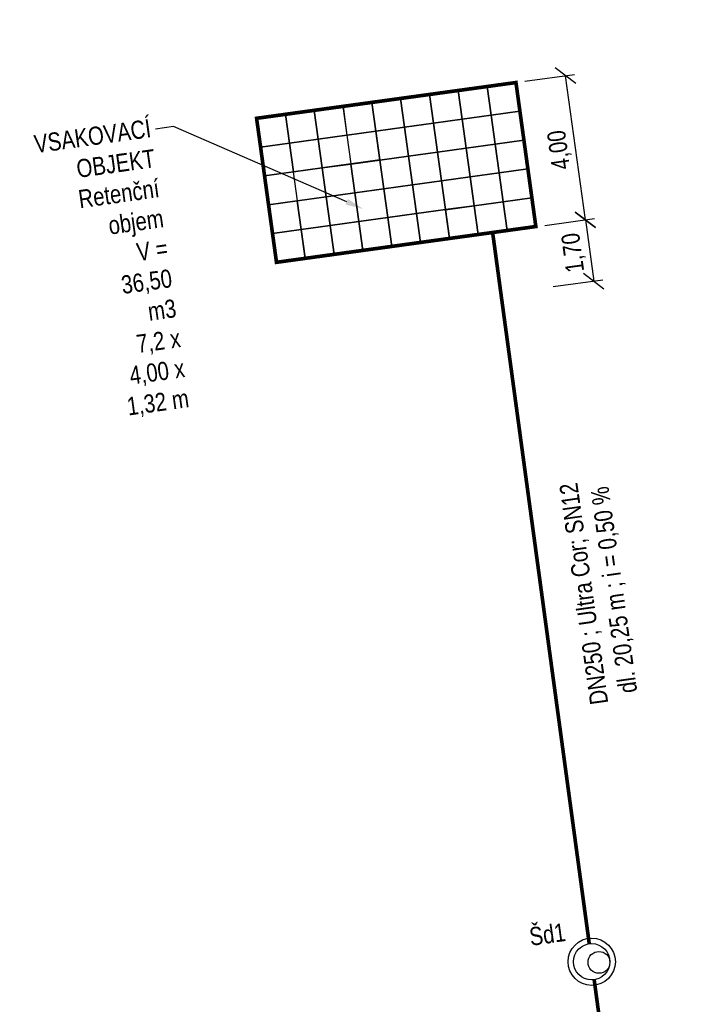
# Model space of a CAD drawing. Header units: metres. Extents: x -746896 to -745924, y -1022348 to -1021947.
# Tile 7 of 8: x -746842 to -746824, y -1021974 to -1021947. Entities that reach past the tile are written whole.
import ezdxf
from ezdxf import colors
from ezdxf.entities.mleader import LeaderData, LeaderLine
from ezdxf.math import Vec2, Vec3

# ---------------------------------------------------------------- set-up
doc = ezdxf.new("R2010")
doc.units = ezdxf.units.M
doc.layers.get('Defpoints').update_dxf_attribs({"color": 6, "lineweight": 5})
doc.layers.add('TP_03_KS-Koty', color=7, linetype='Continuous', lineweight=5)
for name, color, linetype in [('TP_04_KD-Objekt', 106, 'Continuous'), ('TP_04_KD-Popis potrubí', 106, 'Continuous'), ('TP_04_KD-Popis poznámka', 106, 'Continuous'), ('TP_04_KD-Popis šachet', 106, 'Continuous'), ('TP_04_KD-Potrubí nové', 106, 'KANVDVO'), ('TP_04_KD-Šachty', 106, 'Continuous')]:
    doc.layers.add(name, color=color, linetype=linetype)
doc.styles.add('TPkoty', font='arial.ttf', dxfattribs={"width": 0.8, "height": 2})
doc.styles.add('TPpoznámky', font='arial.ttf', dxfattribs={"width": 0.8, "height": 2})
doc.styles.add('TPtext', font='arial.ttf', dxfattribs={"width": 0.8, "height": 2})
doc.linetypes.add('KANVDVO', pattern='A,7,-6.5,[8,civil.shx,S=1,R=0,X=0,Y=0],-6.5', length=20)
doc.dimstyles.new('TPM', dxfattribs={"dimscale": 0, "dimtxt": 2, "dimasz": 2, "dimexe": 1, "dimexo": 1, "dimgap": 0.5, "dimtad": 1, "dimzin": 1, "dimtxsty": 'TPkoty', "dimblk": 'OBLIQUE', "dimcen": 2.5, "dimclrd": 256, "dimclre": 256, "dimclrt": 256, "dimazin": 0, "dimtfac": 1, "dimtmove": 1, "dimatfit": 3, "dimfxl": 5, "dimtfillclr": 256, "dimarcsym": 0})

# ---------------------------------------------------------------- blocks, each defined once
blk = doc.blocks.new('*U11')
at = {"layer": 'TP_04_KD-Objekt', "extrusion": (-7.11485e-07, -4.1723e-07, 1)}
blk.add_lwpolyline([(-0.282, 0.49), (0.49, 0.282), (0.282, -0.49), (-0.49, -0.282), (-0.282, 0.49)], dxfattribs=at)
blk = doc.blocks.new('*U12')
at = {"layer": 'TP_04_KD-Objekt', "color": 0, "linetype": 'ByBlock', "lineweight": -2, "transparency": 16777216}
for p in [(0.835, 3.089, 0), (1.607, 2.881, 0), (2.379, 2.672, 0), (0.626, 2.317, 0), (3.152, 2.463, 0), (3.924, 2.255, 0), (1.398, 2.108, 0), (4.696, 2.046, 0), (2.171, 1.9, 0), (2.943, 1.691, 0), (5.469, 1.837, 0), (0.417, 1.545, 0), (3.715, 1.482, 0), (6.241, 1.629, 0), (7.013, 1.42, 0), (1.19, 1.336, 0), (4.488, 1.274, 0), (1.962, 1.127, 0), (2.734, 0.919, 0), (5.26, 1.065, 0), (0.209, 0.772, 0), (3.507, 0.71, 0), (6.032, 0.856, 0), (6.804, 0.648, 0), (0.981, 0.564, 0), (1.753, 0.355, 0), (4.279, 0.501, 0), (2.526, 0.146, 0), (5.051, 0.293, 0), (5.823, 0.084, 0), (0, 0), (0.772, -0.209, 0), (3.298, -0.062, 0), (6.596, -0.125, 0), (1.545, -0.417, 0), (4.07, -0.271, 0), (4.843, -0.48, 0), (2.317, -0.626, 0), (5.615, -0.688, 0), (3.089, -0.835, 0), (6.387, -0.897, 0), (3.862, -1.043, 0), (4.634, -1.252, 0), (5.406, -1.461, 0), (6.178, -1.669, 0)]:
    blk.add_blockref('*U11', p, dxfattribs=at)
blk = doc.blocks.new('KD_Sachta')
at = {"layer": 'TP_04_KD-Šachty'}
for centre, radius in [((0, 0), 0.65), ((0, 0), 0.5), ((0, -0.2), 0.3)]:
    blk.add_circle(centre, radius, dxfattribs=at)
blk = doc.blocks.new('_Oblique')
at = {"color": 0, "linetype": 'ByBlock', "lineweight": -2}
blk.add_line((-0.5, -0.5), (0.5, 0.5), dxfattribs=at)
blk = doc.blocks.new('*D70')
at = {"layer": 'Defpoints', "color": 0, "transparency": 16777216}
for p in [(-746827.933, -1021953.018), (-746826.341, -1021954.517), (-746827.704, -1021954.702)]:
    blk.add_point(p, dxfattribs=at)
at = {"layer": 'TP_03_KS-Koty', "lineweight": -2, "transparency": 16777216}
for p, q in [((-746827.685, -1021952.984), (-746826.322, -1021952.799)), ((-746826.57, -1021952.833), (-746826.341, -1021954.517)), ((-746827.456, -1021954.669), (-746826.093, -1021954.484))]:
    blk.add_line(p, q, dxfattribs=at)
for p, xscale, yscale, zscale, rotation in [((-746826.57, -1021952.833), 0.5, 0.5, 0.5, 97.7333345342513), ((-746826.341, -1021954.517), 0.4999999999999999, 0.4999999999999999, 0.4999999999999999, 277.7333345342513)]:
    blk.add_blockref('_Oblique', p, dxfattribs=dict(at, xscale=xscale, yscale=yscale, zscale=zscale, rotation=rotation))
at = {"layer": 'TP_03_KS-Koty', "transparency": 16777216, "insert": (-746826.877, -1021953.732), "char_height": 0.5, "attachment_point": 5, "rotation": 97.7333, "style": 'TPkoty'}
blk.add_mtext('1,70', dxfattribs=at)
blk = doc.blocks.new('*D68')
at = {"layer": 'Defpoints', "color": 0, "transparency": 16777216}
for p in [(-746828.48, -1021949.054, 0), (-746827.118, -1021948.865), (-746827.933, -1021953.018, 0)]:
    blk.add_point(p, dxfattribs=at)
at = {"layer": 'TP_03_KS-Koty', "lineweight": -2, "transparency": 16777216}
for p, q in [((-746828.232, -1021949.019), (-746826.87, -1021948.831)), ((-746826.57, -1021952.83), (-746827.118, -1021948.865)), ((-746827.685, -1021952.984), (-746826.323, -1021952.795))]:
    blk.add_line(p, q, dxfattribs=at)
at = {"layer": 'TP_03_KS-Koty', "lineweight": -2, "transparency": 16777216, "xscale": 0.5, "yscale": 0.5, "zscale": 0.5}
for p, rotation in [((-746827.118, -1021948.865), 97.86063042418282), ((-746826.57, -1021952.83), 277.8606304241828)]:
    blk.add_blockref('_Oblique', p, dxfattribs=dict(at, rotation=rotation))
at = {"layer": 'TP_03_KS-Koty', "transparency": 16777216, "insert": (-746827.265, -1021950.906), "char_height": 0.5, "attachment_point": 5, "rotation": 97.8606, "style": 'TPkoty'}
blk.add_mtext('4,00', dxfattribs=at)

msp = doc.modelspace()

# ---------------------------------------------------------------- linework, layer by layer
at = {"layer": 'TP_04_KD-Objekt', "const_width": 0.1, "elevation": 0.53}
msp.add_lwpolyline([(-746835.612, -1021950.038), (-746835.065, -1021954.001), (-746827.933, -1021953.016), (-746828.48, -1021949.054), (-746835.612, -1021950.038)], dxfattribs=at)
at = {"layer": 'TP_04_KD-Potrubí nové', "const_width": 0.1}
for points in [[(-746826.464, -1021972.752), (-746829.121, -1021953.182)], [(-746823.873, -1021991.83), (-746826.329, -1021973.743)]]:
    msp.add_lwpolyline(points, dxfattribs=at)

# ---------------------------------------------------------------- block references
at = {"layer": 'TP_04_KD-Objekt', "rotation": 22.98015509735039}
msp.add_blockref('*U12', (-746834.724, -1021953.55, 0), dxfattribs=at)
at = {"layer": 'TP_04_KD-Šachty', "rotation": 85.04141983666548}
msp.add_blockref('KD_Sachta', (-746826.396, -1021973.247), dxfattribs=at)

# ---------------------------------------------------------------- dimensions: what is measured, and where the dimension line sits
at = {"layer": 'TP_03_KS-Koty'}
for p2, distance, picture, middle in [((-746828.48, -1021949.054, 0), -1.375, '*D68', (-746827.265, -1021950.906)), ((-746827.704, -1021954.702, 0), 1.375, '*D70', (-746826.877, -1021953.732, 0))]:
    dim = msp.add_aligned_dim(p1=(-746827.933, -1021953.018, 0), p2=p2, distance=distance, dimstyle='TPM', override={"dimtad": 4}, dxfattribs=at)
    dim.commit()
    dim.dimension.update_dxf_attribs({"geometry": picture, "text_midpoint": middle})

# ---------------------------------------------------------------- next in the draw order: texts
at = {"layer": 'TP_04_KD-Popis potrubí', "insert": (-746825.018, -1021966.031), "char_height": 0.5, "attachment_point": 7, "rotation": 98, "style": 'TPtext', "bg_fill": 3, "box_fill_scale": 1, "bg_fill_color": 256, "bg_fill_transparency": 0}
msp.add_mtext_dynamic_manual_height_columns('\\pi0.02788;DN250 ; Ultra Cor; SN12\\P\\pi0.22733;dl. 20,25 m ; i = 0,50 %', width=6.13215, gutter_width=1.25, heights=[0], dxfattribs=at)
at = {"layer": 'TP_04_KD-Popis šachet', "insert": (-746828.071, -1021972.817), "char_height": 0.5, "attachment_point": 7, "rotation": 8, "style": 'TPtext', "bg_fill": 3, "box_fill_scale": 1, "bg_fill_color": 256, "bg_fill_transparency": 0}
msp.add_mtext_dynamic_manual_height_columns('Šd1', width=0.54106, gutter_width=1.25, heights=[0], dxfattribs=at)

# ---------------------------------------------------------------- next in the draw order: leaders
at = {"layer": 'TP_04_KD-Popis poznámka'}
ml = msp.add_multileader_mtext('Standard', dxfattribs=at)
ml.set_content('VSAKOVACÍ OBJEKT \\PRetenční objem V = 36,50 m3\\P7,2 x 4,00 x 1,32 m', color=256, style='TPpoznámky')
ml.set_leader_properties(color=256)
ml.build(insert=Vec2(0, 0))
ml.multileader.update_dxf_attribs({"dogleg_length": 2, "arrow_head_size": 0.5, "scale": 0.25})
ctx = ml.context
ctx.base_point, ctx.scale, ctx.char_height, ctx.arrow_head_size, ctx.landing_gap_size, ctx.plane_origin, ctx.plane_x_axis, ctx.plane_y_axis = Vec3(-746845.91, -1021951.393, 0), 0.25, 0.5, 0.5, 0.125, Vec3(-746877.196, -1021960.809, 0), Vec3(0.990268, 0.139173), Vec3(-0.139173, 0.990268)
ctx.text_align_type = 2
notes = []
notes.append((ctx, [(1, (1, 1, 0), (-746837.899, -1021950.267, 0), (-0.990268, -0.139173), 0.5, [(0, [(-746832.675, -1021952.534, 0)], 0, [])])]))
ctx.mtext.insert, ctx.mtext.text_direction, ctx.mtext.rotation, ctx.mtext.width, ctx.mtext.alignment, ctx.mtext.flow_direction = Vec3(-746838.56, -1021950.057, 0), Vec3(0.990268, 0.139173), 0.139626, 7.38808, 3, 5
ctx.mtext.has_bg_fill, ctx.mtext.bg_color, ctx.mtext.bg_scale_factor, ctx.mtext.bg_transparency, ctx.mtext.use_window_bg_color = 1, -1073741824, 1, 0, 1
for ctx, leaders in notes:
    for number, flags, end, landing, length, lines in leaders:
        leader = LeaderData()
        leader.index, (leader.has_last_leader_line, leader.has_dogleg_vector, leader.attachment_direction) = number, flags
        leader.last_leader_point, leader.dogleg_vector, leader.dogleg_length = Vec3(end), Vec3(landing), length
        for number, points, colour, breaks in lines:
            line = LeaderLine()
            line.index, line.vertices, line.color, line.breaks = number, Vec3.list(points), colors.encode_raw_color(colour), breaks
            leader.lines.append(line)
        ctx.leaders.append(leader)

doc.saveas('drawing.dxf')
